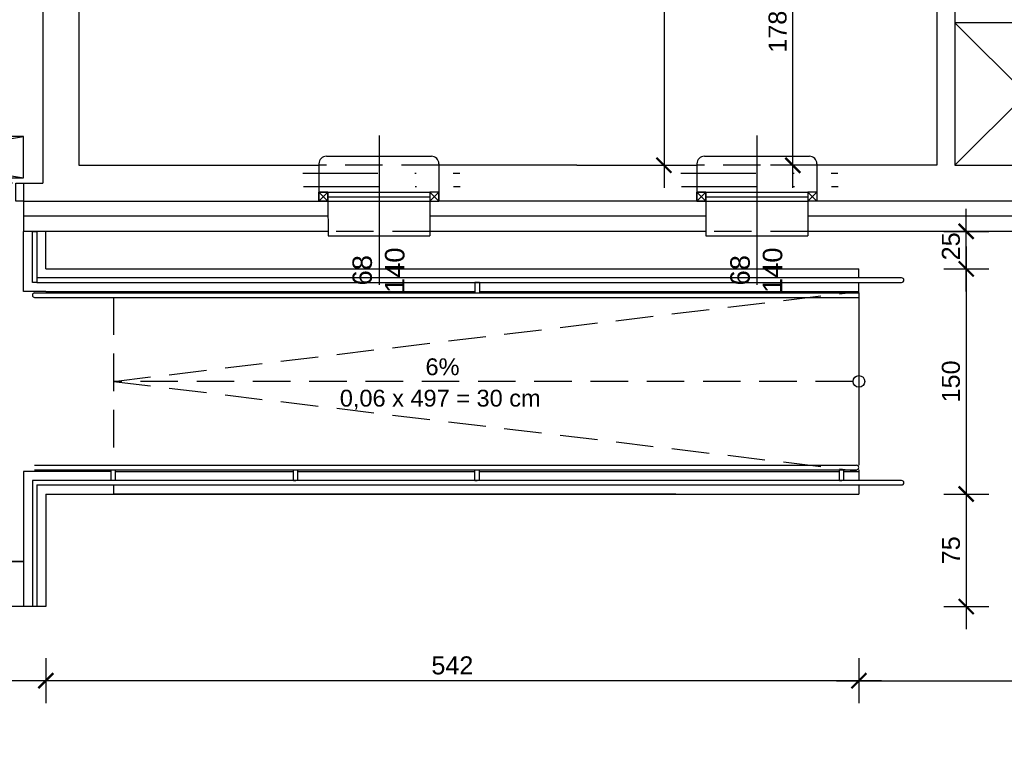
# Model space of a CAD drawing. Header units: millimetres. Extents: x 81517 to 87101, y -14750 to -11780.
# Tile 11 of 20: x 83295 to 83952, y -13735 to -13255. Entities that reach past the tile are written whole.
import ezdxf

# ---------------------------------------------------------------- set-up
doc = ezdxf.new("R2010")
doc.units = ezdxf.units.MM
doc.header["$LTSCALE"] = 100
doc.header["$MEASUREMENT"] = 0
for name, pattern in [('DASHDOT', [1, 0.5, -0.25, 0, -0.25]), ('DASHED', [0.75, 0.5, -0.25]), ('DASHED2', [0.375, 0.25, -0.125])]:
    doc.linetypes.add(name, pattern=pattern)
for name, color, linetype in [('OKNA', 7, 'Continuous'), ('Warstwa1', 1, 'Continuous'), ('Warstwa2', 2, 'Continuous'), ('Warstwa4', 4, 'Continuous'), ('WENTYLACJAPRZER', 1, 'DASHED'), ('WYMIARY', 1, 'Continuous'), ('wyposażenie', 4, 'Continuous')]:
    doc.layers.add(name, color=color, linetype=linetype)
doc.styles.add('styl1', font='ARIAL.TTF', dxfattribs={"height": 12})
doc.linetypes.add('BATTING', pattern='A,0.0001,-0.1,[134,ltypeshp.shx,S=0.1,R=0,X=-0.1,Y=0],-0.2,[134,ltypeshp.shx,S=0.1,R=180,X=0.1,Y=0],-0.1', length=0.4001)
doc.dimstyles.new('2222', dxfattribs={"dimtxt": 12, "dimasz": 10, "dimexe": 15, "dimexo": 15, "dimgap": 4, "dimtad": 1, "dimtxsty": 'styl1', "dimblk": 'ARCHTICK', "dimcen": 2.5, "dimdle": 15, "dimclrd": 1, "dimclre": 1, "dimclrt": 4, "dimadec": 0, "dimazin": 0, "dimtfac": 1, "dimtmove": 0, "dimatfit": 3, "dimldrblk": 'ARCHTICK', "dimfxl": 15, "dimfxlon": 1, "dimlwd": 25, "dimlwe": 25, "dimarcsym": 0})

# ---------------------------------------------------------------- blocks, each defined once
blk = doc.blocks.new('_ArchTick')
at = {"layer": 'Warstwa1', "color": 0, "const_width": 0.15}
blk.add_lwpolyline([(-0.5, -0.5), (0.5, 0.5)], dxfattribs=at)
blk = doc.blocks.new('*D362')
at = {"layer": 'Defpoints', "color": 0, "linetype": 'ByBlock'}
for p in [(83112.57, -13615.75), (83312.57, -13645.75), (83112.57, -13695.15)]:
    blk.add_point(p, dxfattribs=at)
at = {"layer": 'WYMIARY', "color": 1, "linetype": 'ByBlock', "lineweight": 25}
for p, q in [((83112.57, -13680.15), (83112.57, -13710.15)), ((83312.57, -13680.15), (83312.57, -13710.15)), ((83327.57, -13695.15), (83097.57, -13695.15))]:
    blk.add_line(p, q, dxfattribs=at)
at = {"layer": 'WYMIARY', "color": 1, "linetype": 'ByBlock', "lineweight": 25, "xscale": 10, "yscale": 10, "zscale": 10, "rotation": 180}
blk.add_blockref('_ArchTick', (83112.57, -13695.15), dxfattribs=at)
at = {"layer": 'WYMIARY', "color": 1, "linetype": 'ByBlock', "lineweight": 25, "xscale": 10, "yscale": 10, "zscale": 10}
blk.add_blockref('_ArchTick', (83312.57, -13695.15), dxfattribs=at)
at = {"layer": 'WYMIARY', "color": 4, "linetype": 'ByBlock', "insert": (83212.57, -13685.02), "char_height": 12, "attachment_point": 5, "style": 'styl1'}
blk.add_mtext('200', dxfattribs=at)
blk = doc.blocks.new('*D363')
at = {"layer": 'Defpoints', "color": 0, "linetype": 'ByBlock'}
for p in [(83854.57, -13590.75), (83312.57, -13657.32), (83312.57, -13695.15)]:
    blk.add_point(p, dxfattribs=at)
at = {"layer": 'WYMIARY', "color": 1, "linetype": 'ByBlock', "lineweight": 25}
for p, q in [((83312.57, -13680.15), (83312.57, -13710.15)), ((83854.57, -13680.15), (83854.57, -13710.15)), ((83869.57, -13695.15), (83297.57, -13695.15))]:
    blk.add_line(p, q, dxfattribs=at)
at = {"layer": 'WYMIARY', "color": 1, "linetype": 'ByBlock', "lineweight": 25, "xscale": 10, "yscale": 10, "zscale": 10, "rotation": 180}
blk.add_blockref('_ArchTick', (83312.57, -13695.15), dxfattribs=at)
at = {"layer": 'WYMIARY', "color": 1, "linetype": 'ByBlock', "lineweight": 25, "xscale": 10, "yscale": 10, "zscale": 10}
blk.add_blockref('_ArchTick', (83854.57, -13695.15), dxfattribs=at)
at = {"layer": 'WYMIARY', "color": 4, "linetype": 'ByBlock', "insert": (83583.57, -13685.02), "char_height": 12, "attachment_point": 5, "style": 'styl1'}
blk.add_mtext('542', dxfattribs=at)
blk = doc.blocks.new('*D404')
at = {"layer": 'Defpoints', "color": 0, "linetype": 'ByBlock'}
for p in [(83124.57, -13428.22), (83310.57, -13428.22), (83310.57, -13785.94)]:
    blk.add_point(p, dxfattribs=at)
at = {"layer": 'WYMIARY', "color": 1, "linetype": 'ByBlock', "lineweight": 25}
for p, q in [((83124.57, -13770.94), (83124.57, -13800.94)), ((83310.57, -13770.94), (83310.57, -13800.94)), ((83109.57, -13785.94), (83325.57, -13785.94))]:
    blk.add_line(p, q, dxfattribs=at)
at = {"layer": 'WYMIARY', "color": 1, "linetype": 'ByBlock', "lineweight": 25, "xscale": 10, "yscale": 10, "zscale": 10, "rotation": 180}
blk.add_blockref('_ArchTick', (83124.57, -13785.94), dxfattribs=at)
at = {"layer": 'WYMIARY', "color": 1, "linetype": 'ByBlock', "lineweight": 25, "xscale": 10, "yscale": 10, "zscale": 10}
blk.add_blockref('_ArchTick', (83310.57, -13785.94), dxfattribs=at)
at = {"layer": 'WYMIARY', "color": 4, "linetype": 'ByBlock', "insert": (83217.57, -13775.81), "char_height": 12, "attachment_point": 5, "style": 'styl1'}
blk.add_mtext('186', dxfattribs=at)
blk = doc.blocks.new('*D405')
at = {"layer": 'Defpoints', "color": 0, "linetype": 'ByBlock'}
for p in [(83310.57, -13402.21), (83334.57, -13402.21), (83334.57, -13785.94)]:
    blk.add_point(p, dxfattribs=at)
at = {"layer": 'WYMIARY', "color": 1, "linetype": 'ByBlock', "lineweight": 25}
for p, q in [((83310.57, -13770.94), (83310.57, -13800.94)), ((83334.57, -13770.94), (83334.57, -13800.94)), ((83295.57, -13785.94), (83334.57, -13785.94)), ((83334.57, -13785.94), (83369.92, -13785.94))]:
    blk.add_line(p, q, dxfattribs=at)
at = {"layer": 'WYMIARY', "color": 1, "linetype": 'ByBlock', "lineweight": 25, "xscale": 10, "yscale": 10, "zscale": 10, "rotation": 180}
blk.add_blockref('_ArchTick', (83310.57, -13785.94), dxfattribs=at)
at = {"layer": 'WYMIARY', "color": 1, "linetype": 'ByBlock', "lineweight": 25, "xscale": 10, "yscale": 10, "zscale": 10}
blk.add_blockref('_ArchTick', (83334.57, -13785.94), dxfattribs=at)
at = {"layer": 'WYMIARY', "color": 4, "linetype": 'ByBlock', "insert": (83357.25, -13775.91), "char_height": 12, "attachment_point": 5, "style": 'styl1'}
blk.add_mtext('24', dxfattribs=at)
blk = doc.blocks.new('*D406')
at = {"layer": 'Defpoints', "color": 0, "linetype": 'ByBlock'}
for p in [(83334.57, -13416.22), (83906.57, -13416.22), (83906.57, -13785.94)]:
    blk.add_point(p, dxfattribs=at)
at = {"layer": 'WYMIARY', "color": 1, "linetype": 'ByBlock', "lineweight": 25}
for p, q in [((83334.57, -13770.94), (83334.57, -13800.94)), ((83906.57, -13770.94), (83906.57, -13800.94)), ((83319.57, -13785.94), (83921.57, -13785.94))]:
    blk.add_line(p, q, dxfattribs=at)
at = {"layer": 'WYMIARY', "color": 1, "linetype": 'ByBlock', "lineweight": 25, "xscale": 10, "yscale": 10, "zscale": 10, "rotation": 180}
blk.add_blockref('_ArchTick', (83334.57, -13785.94), dxfattribs=at)
at = {"layer": 'WYMIARY', "color": 1, "linetype": 'ByBlock', "lineweight": 25, "xscale": 10, "yscale": 10, "zscale": 10}
blk.add_blockref('_ArchTick', (83906.57, -13785.94), dxfattribs=at)
at = {"layer": 'WYMIARY', "color": 4, "linetype": 'ByBlock', "insert": (83620.57, -13775.81), "char_height": 12, "attachment_point": 5, "style": 'styl1'}
blk.add_mtext('572', dxfattribs=at)
blk = doc.blocks.new('*D407')
at = {"layer": 'Defpoints', "color": 0, "linetype": 'ByBlock'}
for p in [(83906.57, -13416.22), (83918.57, -13416.22), (83906.57, -13785.94)]:
    blk.add_point(p, dxfattribs=at)
at = {"layer": 'WYMIARY', "color": 1, "linetype": 'ByBlock', "lineweight": 25}
for p, q in [((83906.57, -13770.94), (83906.57, -13800.94)), ((83918.57, -13770.94), (83918.57, -13800.94)), ((83906.57, -13785.94), (83872.64, -13785.94)), ((83933.57, -13785.94), (83906.57, -13785.94))]:
    blk.add_line(p, q, dxfattribs=at)
at = {"layer": 'WYMIARY', "color": 1, "linetype": 'ByBlock', "lineweight": 25, "xscale": 10, "yscale": 10, "zscale": 10, "rotation": 180}
blk.add_blockref('_ArchTick', (83906.57, -13785.94), dxfattribs=at)
at = {"layer": 'WYMIARY', "color": 1, "linetype": 'ByBlock', "lineweight": 25, "xscale": 10, "yscale": 10, "zscale": 10}
blk.add_blockref('_ArchTick', (83918.57, -13785.94), dxfattribs=at)
at = {"layer": 'WYMIARY', "color": 4, "linetype": 'ByBlock', "insert": (83884.6, -13775.91), "char_height": 12, "attachment_point": 5, "style": 'styl1'}
blk.add_mtext('12', dxfattribs=at)
blk = doc.blocks.new('*D408')
at = {"layer": 'Defpoints', "color": 0, "linetype": 'ByBlock'}
for p in [(83918.57, -13416.22), (84013.57, -13416.22), (84013.57, -13785.94)]:
    blk.add_point(p, dxfattribs=at)
at = {"layer": 'WYMIARY', "color": 1, "linetype": 'ByBlock', "lineweight": 25}
for p, q in [((83918.57, -13770.94), (83918.57, -13800.94)), ((84013.57, -13770.94), (84013.57, -13800.94)), ((83903.57, -13785.94), (84028.57, -13785.94))]:
    blk.add_line(p, q, dxfattribs=at)
at = {"layer": 'WYMIARY', "color": 1, "linetype": 'ByBlock', "lineweight": 25, "xscale": 10, "yscale": 10, "zscale": 10, "rotation": 180}
blk.add_blockref('_ArchTick', (83918.57, -13785.94), dxfattribs=at)
at = {"layer": 'WYMIARY', "color": 1, "linetype": 'ByBlock', "lineweight": 25, "xscale": 10, "yscale": 10, "zscale": 10}
blk.add_blockref('_ArchTick', (84013.57, -13785.94), dxfattribs=at)
at = {"layer": 'WYMIARY', "color": 4, "linetype": 'ByBlock', "insert": (83966.07, -13775.81), "char_height": 12, "attachment_point": 5, "style": 'styl1'}
blk.add_mtext('95', dxfattribs=at)
blk = doc.blocks.new('*D420')
at = {"layer": 'Defpoints', "color": 0, "linetype": 'ByBlock'}
for p in [(83137.57, -13428.22), (83297.57, -13428.22), (83297.57, -13829.18)]:
    blk.add_point(p, dxfattribs=at)
at = {"layer": 'WYMIARY', "color": 1, "linetype": 'ByBlock', "lineweight": 25}
for p, q in [((83137.57, -13814.18), (83137.57, -13844.18)), ((83297.57, -13814.18), (83297.57, -13844.18)), ((83122.57, -13829.18), (83312.57, -13829.18))]:
    blk.add_line(p, q, dxfattribs=at)
at = {"layer": 'WYMIARY', "color": 1, "linetype": 'ByBlock', "lineweight": 25, "xscale": 10, "yscale": 10, "zscale": 10, "rotation": 180}
blk.add_blockref('_ArchTick', (83137.57, -13829.18), dxfattribs=at)
at = {"layer": 'WYMIARY', "color": 1, "linetype": 'ByBlock', "lineweight": 25, "xscale": 10, "yscale": 10, "zscale": 10}
blk.add_blockref('_ArchTick', (83297.57, -13829.18), dxfattribs=at)
at = {"layer": 'WYMIARY', "color": 4, "linetype": 'ByBlock', "insert": (83217.57, -13819.05), "char_height": 12, "attachment_point": 5, "style": 'styl1'}
blk.add_mtext('160', dxfattribs=at)
blk = doc.blocks.new('*D421')
at = {"layer": 'Defpoints', "color": 0, "linetype": 'ByBlock'}
for p in [(83297.57, -13428.22), (83494.57, -13440.22), (83494.57, -13829.18)]:
    blk.add_point(p, dxfattribs=at)
at = {"layer": 'WYMIARY', "color": 1, "linetype": 'ByBlock', "lineweight": 25}
for p, q in [((83297.57, -13814.18), (83297.57, -13844.18)), ((83494.57, -13814.18), (83494.57, -13844.18)), ((83282.57, -13829.18), (83509.57, -13829.18))]:
    blk.add_line(p, q, dxfattribs=at)
at = {"layer": 'WYMIARY', "color": 1, "linetype": 'ByBlock', "lineweight": 25, "xscale": 10, "yscale": 10, "zscale": 10, "rotation": 180}
blk.add_blockref('_ArchTick', (83297.57, -13829.18), dxfattribs=at)
at = {"layer": 'WYMIARY', "color": 1, "linetype": 'ByBlock', "lineweight": 25, "xscale": 10, "yscale": 10, "zscale": 10}
blk.add_blockref('_ArchTick', (83494.57, -13829.18), dxfattribs=at)
at = {"layer": 'WYMIARY', "color": 4, "linetype": 'ByBlock', "insert": (83396.07, -13819.05), "char_height": 12, "attachment_point": 5, "style": 'styl1'}
blk.add_mtext('197', dxfattribs=at)
blk = doc.blocks.new('*D422')
at = {"layer": 'Defpoints', "color": 0, "linetype": 'ByBlock'}
for p in [(83494.57, -13440.22), (83574.57, -13440.22), (83574.57, -13829.18)]:
    blk.add_point(p, dxfattribs=at)
at = {"layer": 'WYMIARY', "color": 1, "linetype": 'ByBlock', "lineweight": 25}
for p, q in [((83494.57, -13814.18), (83494.57, -13844.18)), ((83574.57, -13814.18), (83574.57, -13844.18)), ((83479.57, -13829.18), (83589.57, -13829.18))]:
    blk.add_line(p, q, dxfattribs=at)
at = {"layer": 'WYMIARY', "color": 1, "linetype": 'ByBlock', "lineweight": 25, "xscale": 10, "yscale": 10, "zscale": 10, "rotation": 180}
blk.add_blockref('_ArchTick', (83494.57, -13829.18), dxfattribs=at)
at = {"layer": 'WYMIARY', "color": 1, "linetype": 'ByBlock', "lineweight": 25, "xscale": 10, "yscale": 10, "zscale": 10}
blk.add_blockref('_ArchTick', (83574.57, -13829.18), dxfattribs=at)
at = {"layer": 'WYMIARY', "color": 4, "linetype": 'ByBlock', "insert": (83534.57, -13819.05), "char_height": 12, "attachment_point": 5, "style": 'styl1'}
blk.add_mtext('80', dxfattribs=at)
blk = doc.blocks.new('*D423')
at = {"layer": 'Defpoints', "color": 0, "linetype": 'ByBlock'}
for p in [(83574.57, -13440.22), (83746.57, -13440.22), (83746.57, -13829.18)]:
    blk.add_point(p, dxfattribs=at)
at = {"layer": 'WYMIARY', "color": 1, "linetype": 'ByBlock', "lineweight": 25}
for p, q in [((83574.57, -13814.18), (83574.57, -13844.18)), ((83746.57, -13814.18), (83746.57, -13844.18)), ((83559.57, -13829.18), (83761.57, -13829.18))]:
    blk.add_line(p, q, dxfattribs=at)
at = {"layer": 'WYMIARY', "color": 1, "linetype": 'ByBlock', "lineweight": 25, "xscale": 10, "yscale": 10, "zscale": 10, "rotation": 180}
blk.add_blockref('_ArchTick', (83574.57, -13829.18), dxfattribs=at)
at = {"layer": 'WYMIARY', "color": 1, "linetype": 'ByBlock', "lineweight": 25, "xscale": 10, "yscale": 10, "zscale": 10}
blk.add_blockref('_ArchTick', (83746.57, -13829.18), dxfattribs=at)
at = {"layer": 'WYMIARY', "color": 4, "linetype": 'ByBlock', "insert": (83660.57, -13819.16), "char_height": 12, "attachment_point": 5, "style": 'styl1'}
blk.add_mtext('172', dxfattribs=at)
blk = doc.blocks.new('*D424')
at = {"layer": 'Defpoints', "color": 0, "linetype": 'ByBlock'}
for p in [(83746.57, -13440.22), (83826.57, -13440.22), (83826.57, -13829.18)]:
    blk.add_point(p, dxfattribs=at)
at = {"layer": 'WYMIARY', "color": 1, "linetype": 'ByBlock', "lineweight": 25}
for p, q in [((83746.57, -13814.18), (83746.57, -13844.18)), ((83826.57, -13814.18), (83826.57, -13844.18)), ((83731.57, -13829.18), (83841.57, -13829.18))]:
    blk.add_line(p, q, dxfattribs=at)
at = {"layer": 'WYMIARY', "color": 1, "linetype": 'ByBlock', "lineweight": 25, "xscale": 10, "yscale": 10, "zscale": 10, "rotation": 180}
blk.add_blockref('_ArchTick', (83746.57, -13829.18), dxfattribs=at)
at = {"layer": 'WYMIARY', "color": 1, "linetype": 'ByBlock', "lineweight": 25, "xscale": 10, "yscale": 10, "zscale": 10}
blk.add_blockref('_ArchTick', (83826.57, -13829.18), dxfattribs=at)
at = {"layer": 'WYMIARY', "color": 4, "linetype": 'ByBlock', "insert": (83786.57, -13819.05), "char_height": 12, "attachment_point": 5, "style": 'styl1'}
blk.add_mtext('80', dxfattribs=at)
blk = doc.blocks.new('*D425')
at = {"layer": 'Defpoints', "color": 0, "linetype": 'ByBlock'}
for p in [(83826.57, -13440.22), (84182.57, -13440.22), (84182.57, -13829.18)]:
    blk.add_point(p, dxfattribs=at)
at = {"layer": 'WYMIARY', "color": 1, "linetype": 'ByBlock', "lineweight": 25}
for p, q in [((83826.57, -13814.18), (83826.57, -13844.18)), ((84182.57, -13814.18), (84182.57, -13844.18)), ((83811.57, -13829.18), (84197.57, -13829.18))]:
    blk.add_line(p, q, dxfattribs=at)
at = {"layer": 'WYMIARY', "color": 1, "linetype": 'ByBlock', "lineweight": 25, "xscale": 10, "yscale": 10, "zscale": 10, "rotation": 180}
blk.add_blockref('_ArchTick', (83826.57, -13829.18), dxfattribs=at)
at = {"layer": 'WYMIARY', "color": 1, "linetype": 'ByBlock', "lineweight": 25, "xscale": 10, "yscale": 10, "zscale": 10}
blk.add_blockref('_ArchTick', (84182.57, -13829.18), dxfattribs=at)
at = {"layer": 'WYMIARY', "color": 4, "linetype": 'ByBlock', "insert": (84004.57, -13819.05), "char_height": 12, "attachment_point": 5, "style": 'styl1'}
blk.add_mtext('356', dxfattribs=at)
blk = doc.blocks.new('*D434')
at = {"layer": 'Defpoints', "color": 0, "linetype": 'ByBlock'}
for p in [(83732.57, -13420.75), (83854.57, -13570.75), (83926.1, -13570.75)]:
    blk.add_point(p, dxfattribs=at)
at = {"layer": 'WYMIARY', "color": 1, "linetype": 'ByBlock', "lineweight": 25}
for p, q in [((83926.1, -13405.75), (83926.1, -13585.75)), ((83911.1, -13420.75), (83941.1, -13420.75)), ((83911.1, -13570.75), (83941.1, -13570.75))]:
    blk.add_line(p, q, dxfattribs=at)
at = {"layer": 'WYMIARY', "color": 1, "linetype": 'ByBlock', "lineweight": 25, "xscale": 10, "yscale": 10, "zscale": 10}
for p, rotation in [((83926.1, -13420.75), 90), ((83926.1, -13570.75), 270)]:
    blk.add_blockref('_ArchTick', p, dxfattribs=dict(at, rotation=rotation))
at = {"layer": 'WYMIARY', "color": 4, "linetype": 'ByBlock', "insert": (83915.97, -13495.75), "char_height": 12, "attachment_point": 5, "rotation": 90, "style": 'styl1'}
blk.add_mtext('150', dxfattribs=at)
blk = doc.blocks.new('*D452')
at = {"layer": 'Defpoints', "color": 0, "linetype": 'ByBlock'}
for p in [(83810.56, -13173.75), (83906.57, -13173.75), (83906.57, -13351.75)]:
    blk.add_point(p, dxfattribs=at)
at = {"layer": 'WYMIARY', "color": 1, "linetype": 'ByBlock', "lineweight": 25}
for p, q in [((83810.56, -13366.75), (83810.56, -13158.75)), ((83825.56, -13173.75), (83795.56, -13173.75)), ((83825.56, -13351.75), (83795.56, -13351.75))]:
    blk.add_line(p, q, dxfattribs=at)
at = {"layer": 'WYMIARY', "color": 1, "linetype": 'ByBlock', "lineweight": 25, "xscale": 10, "yscale": 10, "zscale": 10}
for p, rotation in [((83810.56, -13173.75), 90), ((83810.56, -13351.75), 270)]:
    blk.add_blockref('_ArchTick', p, dxfattribs=dict(at, rotation=rotation))
at = {"layer": 'WYMIARY', "color": 4, "linetype": 'ByBlock', "insert": (83800.43, -13262.75), "char_height": 12, "attachment_point": 5, "rotation": 90, "style": 'styl1'}
blk.add_mtext('178', dxfattribs=at)
blk = doc.blocks.new('*D455')
at = {"layer": 'Defpoints', "color": 0, "linetype": 'ByBlock'}
for p in [(83666.57, -13064.25), (83666.57, -13351.75), (83724.66, -13351.75)]:
    blk.add_point(p, dxfattribs=at)
at = {"layer": 'WYMIARY', "color": 1, "linetype": 'ByBlock', "lineweight": 25}
for p, q in [((83724.66, -13049.25), (83724.66, -13366.75)), ((83709.66, -13064.25), (83739.66, -13064.25)), ((83709.66, -13351.75), (83739.66, -13351.75))]:
    blk.add_line(p, q, dxfattribs=at)
at = {"layer": 'WYMIARY', "color": 1, "linetype": 'ByBlock', "lineweight": 25, "xscale": 10, "yscale": 10, "zscale": 10}
for p, rotation in [((83724.66, -13064.25), 90), ((83724.66, -13351.75), 270)]:
    blk.add_blockref('_ArchTick', p, dxfattribs=dict(at, rotation=rotation))
at = {"layer": 'WYMIARY', "color": 4, "linetype": 'ByBlock', "insert": (83713.44, -13208), "char_height": 12, "attachment_point": 5, "rotation": 90, "style": 'styl1'}
blk.add_mtext('287,5', dxfattribs=at)
blk = doc.blocks.new('*D470')
at = {"layer": 'Defpoints', "color": 0, "linetype": 'ByBlock'}
for p in [(83275.34, -13052.25), (83310.57, -13052.25), (83310.57, -13363.75)]:
    blk.add_point(p, dxfattribs=at)
at = {"layer": 'WYMIARY', "color": 1, "linetype": 'ByBlock', "lineweight": 25}
for p, q in [((83275.34, -13378.75), (83275.34, -13037.25)), ((83290.34, -13052.25), (83260.34, -13052.25)), ((83290.34, -13363.75), (83260.34, -13363.75))]:
    blk.add_line(p, q, dxfattribs=at)
at = {"layer": 'WYMIARY', "color": 1, "linetype": 'ByBlock', "lineweight": 25, "xscale": 10, "yscale": 10, "zscale": 10}
for p, rotation in [((83275.34, -13052.25), 90), ((83275.34, -13363.75), 270)]:
    blk.add_blockref('_ArchTick', p, dxfattribs=dict(at, rotation=rotation))
at = {"layer": 'WYMIARY', "color": 4, "linetype": 'ByBlock', "insert": (83264.13, -13208), "char_height": 12, "attachment_point": 5, "rotation": 90, "style": 'styl1'}
blk.add_mtext('311,5', dxfattribs=at)
blk = doc.blocks.new('*D471')
at = {"layer": 'Defpoints', "color": 0, "linetype": 'ByBlock'}
for p in [(83297.57, -13363.75), (83275.34, -13375.75), (83297.57, -13375.75)]:
    blk.add_point(p, dxfattribs=at)
at = {"layer": 'WYMIARY', "color": 1, "linetype": 'ByBlock', "lineweight": 25}
for p, q in [((83275.34, -13348.75), (83275.34, -13375.75)), ((83282.57, -13363.75), (83260.34, -13363.75)), ((83282.57, -13375.75), (83260.34, -13375.75)), ((83275.34, -13375.75), (83275.34, -13409.69))]:
    blk.add_line(p, q, dxfattribs=at)
at = {"layer": 'WYMIARY', "color": 1, "linetype": 'ByBlock', "lineweight": 25, "xscale": 10, "yscale": 10, "zscale": 10}
for p, rotation in [((83275.34, -13363.75), 90), ((83275.34, -13375.75), 270)]:
    blk.add_blockref('_ArchTick', p, dxfattribs=dict(at, rotation=rotation))
at = {"layer": 'WYMIARY', "color": 4, "linetype": 'ByBlock', "insert": (83265.31, -13397.72), "char_height": 12, "attachment_point": 5, "rotation": 90, "style": 'styl1'}
blk.add_mtext('12', dxfattribs=at)
blk = doc.blocks.new('*D512')
at = {"layer": 'Defpoints', "color": 0, "linetype": 'ByBlock'}
for p in [(83854.57, -13395.75), (83926.1, -13395.75), (83854.57, -13420.75)]:
    blk.add_point(p, dxfattribs=at)
at = {"layer": 'WYMIARY', "color": 1, "linetype": 'ByBlock', "lineweight": 25}
for p, q in [((83926.1, -13435.75), (83926.1, -13380.75)), ((83911.1, -13395.75), (83941.1, -13395.75)), ((83911.1, -13420.75), (83941.1, -13420.75))]:
    blk.add_line(p, q, dxfattribs=at)
at = {"layer": 'WYMIARY', "color": 1, "linetype": 'ByBlock', "lineweight": 25, "xscale": 10, "yscale": 10, "zscale": 10}
for p, rotation in [((83926.1, -13395.75), 90), ((83926.1, -13420.75), 270)]:
    blk.add_blockref('_ArchTick', p, dxfattribs=dict(at, rotation=rotation))
at = {"layer": 'WYMIARY', "color": 4, "linetype": 'ByBlock', "insert": (83915.97, -13405.75), "char_height": 12, "attachment_point": 5, "rotation": 90, "style": 'styl1'}
blk.add_mtext('25', dxfattribs=at)
blk = doc.blocks.new('*D513')
at = {"layer": 'Defpoints', "color": 0, "linetype": 'ByBlock'}
for p in [(83312.57, -13570.75), (83312.57, -13645.75), (83926.1, -13645.75)]:
    blk.add_point(p, dxfattribs=at)
at = {"layer": 'WYMIARY', "color": 1, "linetype": 'ByBlock', "lineweight": 25}
for p, q in [((83926.1, -13555.75), (83926.1, -13660.75)), ((83911.1, -13570.75), (83941.1, -13570.75)), ((83911.1, -13645.75), (83941.1, -13645.75))]:
    blk.add_line(p, q, dxfattribs=at)
at = {"layer": 'WYMIARY', "color": 1, "linetype": 'ByBlock', "lineweight": 25, "xscale": 10, "yscale": 10, "zscale": 10}
for p, rotation in [((83926.1, -13570.75), 90), ((83926.1, -13645.75), 270)]:
    blk.add_blockref('_ArchTick', p, dxfattribs=dict(at, rotation=rotation))
at = {"layer": 'WYMIARY', "color": 4, "linetype": 'ByBlock', "insert": (83916, -13608.25), "char_height": 12, "attachment_point": 5, "rotation": 90, "style": 'styl1'}
blk.add_mtext('75', dxfattribs=at)
blk = doc.blocks.new('*D514')
at = {"layer": 'Defpoints', "color": 0, "linetype": 'ByBlock'}
for p in [(84182.57, -13395.75), (83854.57, -13570.75), (84182.57, -13695.15)]:
    blk.add_point(p, dxfattribs=at)
at = {"layer": 'WYMIARY', "color": 1, "linetype": 'ByBlock', "lineweight": 25}
for p, q in [((83854.57, -13680.15), (83854.57, -13710.15)), ((84182.57, -13680.15), (84182.57, -13710.15)), ((83839.57, -13695.15), (84197.57, -13695.15))]:
    blk.add_line(p, q, dxfattribs=at)
at = {"layer": 'WYMIARY', "color": 1, "linetype": 'ByBlock', "lineweight": 25, "xscale": 10, "yscale": 10, "zscale": 10, "rotation": 180}
blk.add_blockref('_ArchTick', (83854.57, -13695.15), dxfattribs=at)
at = {"layer": 'WYMIARY', "color": 1, "linetype": 'ByBlock', "lineweight": 25, "xscale": 10, "yscale": 10, "zscale": 10}
blk.add_blockref('_ArchTick', (84182.57, -13695.15), dxfattribs=at)
at = {"layer": 'WYMIARY', "color": 4, "linetype": 'ByBlock', "insert": (84018.57, -13685.01), "char_height": 12, "attachment_point": 5, "style": 'styl1'}
blk.add_mtext('328', dxfattribs=at)
blk = doc.blocks.new('*D526')
at = {"layer": 'Defpoints', "color": 0, "linetype": 'ByBlock'}
for p in [(83310.57, -12875.9), (83247.77, -13363.75), (83310.57, -13363.75)]:
    blk.add_point(p, dxfattribs=at)
at = {"layer": 'WYMIARY', "color": 1, "linetype": 'ByBlock', "lineweight": 25}
for p, q in [((83247.77, -12860.9), (83247.77, -13378.75)), ((83262.77, -12875.9), (83232.77, -12875.9)), ((83262.77, -13363.75), (83232.77, -13363.75))]:
    blk.add_line(p, q, dxfattribs=at)
at = {"layer": 'WYMIARY', "color": 1, "linetype": 'ByBlock', "lineweight": 25, "xscale": 10, "yscale": 10, "zscale": 10}
for p, rotation in [((83247.77, -12875.9), 90), ((83247.77, -13363.75), 270)]:
    blk.add_blockref('_ArchTick', p, dxfattribs=dict(at, rotation=rotation))
at = {"layer": 'WYMIARY', "color": 4, "linetype": 'ByBlock', "insert": (83236.56, -13119.83), "char_height": 12, "attachment_point": 5, "rotation": 90, "style": 'styl1'}
blk.add_mtext('487,85', dxfattribs=at)

msp = doc.modelspace()

# ---------------------------------------------------------------- linework, layer by layer
at = {"layer": 'OKNA', "color": 4, "linetype": 'Continuous'}
for p, q in [((83500.573, -13369.75), (83494.573, -13375.75)), ((83500.573, -13375.75), (83494.573, -13369.75)), ((83500.573, -13375.75), (83494.573, -13369.75)), ((83500.573, -13369.75), (83494.573, -13375.75)), ((83574.573, -13375.75), (83568.573, -13369.75)), ((83574.573, -13369.75), (83568.573, -13375.75)), ((83752.573, -13369.75), (83746.573, -13375.75)), ((83752.573, -13375.75), (83746.573, -13369.75)), ((83752.573, -13375.75), (83746.573, -13369.75)), ((83752.573, -13369.75), (83746.573, -13375.75)), ((83826.573, -13369.75), (83820.573, -13375.75)), ((83826.573, -13375.75), (83820.573, -13369.75))]:
    msp.add_line(p, q, dxfattribs=at)
at = {"layer": 'OKNA', "color": 4, "linetype": 'DASHED'}
for points in [[(83500.573, -13369.75), (83494.573, -13369.75), (83494.573, -13375.75), (83500.573, -13375.75)], [(83500.573, -13375.75), (83494.573, -13375.75), (83494.573, -13369.75), (83500.573, -13369.75)], [(83574.573, -13369.75), (83568.573, -13369.75), (83568.573, -13375.75), (83574.573, -13375.75)], [(83752.573, -13375.75), (83746.573, -13375.75), (83746.573, -13369.75), (83752.573, -13369.75)], [(83752.573, -13369.75), (83746.573, -13369.75), (83746.573, -13375.75), (83752.573, -13375.75)]]:
    msp.add_lwpolyline(points, close=True, dxfattribs=at)
at = {"layer": 'Warstwa1', "color": 2}
for p, q in [((83906.573, -13173.75), (83906.573, -13351.75)), ((83918.573, -13173.75), (83918.573, -13351.75)), ((83310.573, -13231.75), (83310.573, -13363.75)), ((83334.573, -13231.75), (83334.573, -13351.75)), ((83494.573, -13350.75), (83494.573, -13375.75)), ((83574.573, -13350.75), (83574.573, -13375.75)), ((83746.573, -13350.75), (83746.573, -13375.75)), ((83826.573, -13350.75), (83826.573, -13375.75)), ((83334.573, -13351.75), (83494.573, -13351.75)), ((83666.573, -13351.75), (83574.573, -13351.75)), ((83666.573, -13351.75), (83746.573, -13351.75)), ((83906.573, -13351.75), (83826.573, -13351.75)), ((83918.573, -13351.75), (84013.573, -13351.75)), ((83297.573, -13363.75), (83310.573, -13363.75)), ((83297.573, -13375.75), (83494.573, -13375.75)), ((83746.573, -13375.75), (83574.573, -13375.75)), ((84162.573, -13375.75), (83826.573, -13375.75))]:
    msp.add_line(p, q, dxfattribs=at)
at = {"layer": 'Warstwa1', "linetype": 'DASHED2'}
for p, q in [((83574.573, -13351.75), (83494.573, -13351.75)), ((83826.573, -13351.75), (83746.573, -13351.75)), ((83568.573, -13395.75), (83500.573, -13395.75)), ((83820.573, -13395.75), (83752.573, -13395.75)), ((83357.573, -13495.75), (83854.573, -13435.75)), ((83357.573, -13439.75), (83357.573, -13551.591)), ((83854.573, -13439.75), (83854.573, -13551.591)), ((83850.659, -13495.75), (83357.573, -13495.75)), ((83357.573, -13495.75), (83847.329, -13554.591))]:
    msp.add_line(p, q, dxfattribs=at)
at = {"layer": 'Warstwa2'}
msp.add_line((83732.573, -13570.75), (83357.573, -13570.75), dxfattribs=at)
at = {"layer": 'Warstwa4'}
for p, q in [((83499.573, -13345.75), (83569.573, -13345.75)), ((83751.573, -13345.75), (83821.573, -13345.75)), ((83297.573, -13375.75), (83297.573, -13395.75)), ((83826.573, -13375.75), (83820.573, -13375.75)), ((83297.573, -13435.75), (83297.573, -13395.75)), ((83312.573, -13420.75), (83312.573, -13395.75)), ((83500.811, -13398.75), (83568.573, -13398.75)), ((83752.573, -13398.75), (83820.573, -13398.75)), ((83312.573, -13420.75), (83854.573, -13420.75)), ((83854.573, -13426.75), (83854.573, -13420.75)), ((83854.573, -13436.909), (83854.573, -13429.75)), ((83306.573, -13435.75), (83297.573, -13435.75)), ((83312.573, -13435.75), (83306.573, -13435.75)), ((83312.573, -13435.75), (83356.073, -13435.75)), ((83356.073, -13435.75), (83598.578, -13435.75)), ((83601.578, -13435.75), (83854.573, -13435.75)), ((83854.573, -13436.75), (83854.573, -13551.591)), ((83854.573, -13554.591), (83854.573, -13561.75)), ((83297.573, -13555.75), (83297.573, -13645.75)), ((83356.073, -13555.75), (83297.573, -13555.75)), ((83359.073, -13555.75), (83477.614, -13555.75)), ((83480.614, -13555.75), (83598.578, -13555.75)), ((83601.578, -13555.75), (83841.614, -13555.75)), ((83844.614, -13555.75), (83854.573, -13555.75)), ((83357.573, -13564.75), (83357.573, -13570.75)), ((83841.614, -13561.75), (83843.114, -13561.75)), ((83844.614, -13561.75), (83841.614, -13561.75)), ((83854.573, -13564.75), (83854.573, -13570.75)), ((83312.573, -13570.75), (83312.573, -13645.75)), ((83312.573, -13570.75), (83854.573, -13570.75)), ((83297.573, -13615.75), (83114.694, -13615.75)), ((83137.573, -13615.75), (83297.573, -13615.75)), ((83312.573, -13645.75), (83084.694, -13645.75))]:
    msp.add_line(p, q, dxfattribs=at)
at = {"layer": 'Warstwa4', "linetype": 'DASHDOT'}
for p, q in [((83483.981, -13357.006), (83588.489, -13357.006)), ((83735.981, -13357.006), (83840.489, -13357.006)), ((83484.32, -13365.929), (83588.658, -13365.929)), ((83736.32, -13365.929), (83840.658, -13365.929))]:
    msp.add_line(p, q, dxfattribs=at)
at = {"layer": 'Warstwa4', "linetype": 'ByBlock'}
for p, q in [((83500.573, -13375.75), (83500.811, -13398.75)), ((83568.573, -13375.75), (83568.573, -13398.75)), ((83752.573, -13375.75), (83752.573, -13398.75)), ((83820.573, -13375.75), (83820.573, -13398.75)), ((83477.614, -13561.75), (83479.114, -13561.75)), ((83480.614, -13561.75), (83477.614, -13561.75)), ((83598.578, -13561.75), (83600.078, -13561.75)), ((83601.578, -13561.75), (83598.578, -13561.75))]:
    msp.add_line(p, q, dxfattribs=at)
at = {"layer": 'Warstwa4'}
msp.add_lwpolyline([(83826.573, -13369.75), (83820.573, -13369.75), (83820.573, -13375.75)], dxfattribs=at)
msp.add_circle((83854.573, -13495.75), 3.914, dxfattribs=at)
for centre, start, end in [((83499.573, -13350.75), 90, 180), ((83569.573, -13350.75), 0, 90), ((83751.573, -13350.75), 90, 180), ((83821.573, -13350.75), 0, 90)]:
    msp.add_arc(centre, 5, start, end, dxfattribs=at)
at = {"layer": 'WENTYLACJAPRZER', "linetype": 'ByBlock'}
for p, q in [((83918.573, -13256.75), (84013.573, -13351.75)), ((84013.573, -13256.75), (83918.573, -13351.75)), ((83137.573, -13332.494), (83297.573, -13360.207)), ((83137.573, -13360.207), (83297.573, -13332.494)), ((83534.692, -13331.859), (83534.692, -13431.472)), ((83786.573, -13331.859), (83786.573, -13431.472)), ((83500.573, -13369.75), (83568.573, -13369.75)), ((83752.573, -13369.75), (83820.573, -13369.75)), ((83500.573, -13372.75), (83568.573, -13372.75)), ((83500.573, -13375.75), (83568.573, -13375.75)), ((83752.573, -13372.75), (83820.573, -13372.75)), ((83752.573, -13375.75), (83820.573, -13375.75)), ((83598.578, -13429.75), (83598.578, -13436.75)), ((83601.578, -13429.75), (83598.578, -13429.75)), ((83598.578, -13429.75), (83600.078, -13429.75)), ((83601.578, -13429.75), (83601.578, -13436.75)), ((83305.073, -13551.591), (83853.021, -13551.591)), ((83305.073, -13554.591), (83853.021, -13554.591)), ((83356.073, -13561.75), (83356.073, -13554.591)), ((83359.073, -13561.75), (83359.073, -13554.591)), ((83477.614, -13561.75), (83477.614, -13554.591)), ((83480.614, -13561.75), (83480.614, -13554.591)), ((83598.578, -13561.75), (83598.578, -13554.591)), ((83601.578, -13561.75), (83601.578, -13554.591)), ((83841.614, -13561.75), (83841.614, -13554.591)), ((83844.614, -13561.75), (83844.614, -13554.591)), ((83847.329, -13554.591), (83854.573, -13555.75)), ((83303.573, -13561.75), (83303.573, -13645.75)), ((83303.573, -13561.75), (83303.573, -13645.75)), ((83306.573, -13564.75), (83306.573, -13645.75)), ((83306.573, -13564.75), (83306.573, -13645.75))]:
    msp.add_line(p, q, dxfattribs=at)
for points in [[(84013.573, -13256.75), (83918.573, -13256.75)], [(83883.073, -13426.75), (83306.573, -13426.75)], [(83306.573, -13429.75), (83883.073, -13429.75)], [(83305.073, -13436.75), (83854.573, -13436.75)], [(83305.073, -13439.75), (83854.573, -13439.75)], [(83883.073, -13561.75), (83303.573, -13561.75)], [(83306.573, -13564.75), (83883.073, -13564.75)]]:
    msp.add_lwpolyline(points, dxfattribs=at)
for points in [[(83137.573, -13360.207), (83297.573, -13360.207), (83297.573, -13332.494), (83137.573, -13332.494)], [(83297.573, -13375.75), (83292.573, -13375.75), (83292.573, -13363.75), (83297.573, -13363.75)], [(83306.573, -13429.75), (83303.573, -13429.75), (83303.573, -13395.75), (83306.573, -13395.75)]]:
    msp.add_lwpolyline(points, close=True, dxfattribs=at)
for centre, start, end in [((83883.073, -13428.25), 270, 90), ((83305.073, -13438.25), 90, 270), ((83853.021, -13553.091), 270, 90), ((83883.073, -13563.25), 270, 90)]:
    msp.add_arc(centre, 1.5, start, end, dxfattribs=at)
at = {"layer": 'wyposażenie'}
for points in [[(83820.573, -12583.75), (84182.573, -12583.75), (84182.573, -13395.75), (83820.573, -13395.75)], [(83500.78, -13395.75), (83297.573, -13395.75)], [(83752.573, -13395.75), (83568.573, -13395.75)]]:
    msp.add_lwpolyline(points, dxfattribs=at)
at = {"layer": 'wyposażenie', "linetype": 'BATTING', "ltscale": 0.2}
for points in [[(83820.573, -12593.75), (84172.573, -12593.75), (84172.573, -13385.75), (83820.573, -13385.75)], [(83500.676, -13385.75), (83297.573, -13385.75)], [(83752.573, -13385.75), (83568.573, -13385.75)]]:
    msp.add_lwpolyline(points, dxfattribs=at)

# ---------------------------------------------------------------- texts
at = {"layer": 'Warstwa4', "char_height": 13, "attachment_point": 5, "rotation": 90, "style": 'styl1'}
for insert in [(83534.381, -13421.682), (83786.262, -13421.682)]:
    msp.add_mtext('{\\fArial|b0|i0|c238|p34;68\\P140}', dxfattribs=dict(at, insert=insert))
at = {"layer": 'Warstwa4', "char_height": 11.232, "attachment_point": 1, "style": 'styl1'}
for s, insert, width in [('6%', (83565.668, -13480.366), 97.3951), ('\\pxt6;0,06 x 497 = 30 cm', (83508.527, -13501.287), 188.30047)]:
    msp.add_mtext(s, dxfattribs=dict(at, insert=insert, width=width))

# ---------------------------------------------------------------- dimensions: what is measured, and where the dimension line sits
at = {"layer": 'WYMIARY', "linetype": 'ByBlock'}
for base, p1, p2, angle, picture, middle in [((83247.771, -13363.75), (83310.573, -12875.902), (83310.573, -13363.75), 90, '*D526', (83236.56, -13119.826)), ((83275.338, -13052.25), (83310.573, -13363.75), (83310.573, -13052.25), 90, '*D470', (83264.126, -13208)), ((83724.656, -13351.75), (83666.573, -13064.25), (83666.573, -13351.75), 90, '*D455', (83713.444, -13208)), ((83810.556, -13173.75), (83906.573, -13351.75), (83906.573, -13173.75), 270, '*D452', (83800.429, -13262.75)), ((83275.338, -13375.75), (83297.573, -13363.75), (83297.573, -13375.75), 90, '*D471', (83265.313, -13397.719)), ((83926.098, -13645.75), (83312.573, -13570.75), (83312.573, -13645.75), 90, '*D513', (83915.995, -13608.25))]:
    dim = msp.add_linear_dim(base=base, p1=p1, p2=p2, angle=angle, dimstyle='2222', dxfattribs=at)
    dim.commit()
    dim.dimension.update_dxf_attribs({"geometry": picture, "text_midpoint": middle})
for base, p1, p2, picture, middle in [((83926.098, -13395.75), (83854.573, -13420.75), (83854.573, -13395.75), '*D512', (83926.098, -13405.75)), ((83926.098, -13570.75), (83732.573, -13420.75), (83854.573, -13570.75), '*D434', (83926.098, -13495.75))]:
    dim = msp.add_linear_dim(base=base, p1=p1, p2=p2, angle=90, dimstyle='2222', dxfattribs=at)
    dim.commit()
    dim.dimension.update_dxf_attribs({"geometry": picture, "text_midpoint": middle, "dimtype": 160})
for base, p1, p2, picture, middle in [((84182.573, -13695.145), (83854.573, -13570.75), (84182.573, -13395.75), '*D514', (84018.573, -13685.014)), ((83334.573, -13785.936), (83310.573, -13402.214), (83334.573, -13402.214), '*D405', (83357.245, -13775.912)), ((83906.573, -13785.936), (83334.573, -13416.217), (83906.573, -13416.217), '*D406', (83620.573, -13775.809)), ((83906.573, -13785.936), (83918.573, -13416.217), (83906.573, -13416.217), '*D407', (83884.604, -13775.912)), ((84013.573, -13785.936), (83918.573, -13416.217), (84013.573, -13416.217), '*D408', (83966.073, -13775.809)), ((83310.573, -13785.936), (83124.573, -13428.217), (83310.573, -13428.217), '*D404', (83217.573, -13775.809)), ((83297.573, -13829.181), (83137.573, -13428.217), (83297.573, -13428.217), '*D420', (83217.573, -13819.054)), ((83494.573, -13829.181), (83297.573, -13428.217), (83494.573, -13440.217), '*D421', (83396.073, -13819.054)), ((83574.573, -13829.181), (83494.573, -13440.217), (83574.573, -13440.217), '*D422', (83534.573, -13819.054)), ((83746.573, -13829.181), (83574.573, -13440.217), (83746.573, -13440.217), '*D423', (83660.573, -13819.157)), ((83826.573, -13829.181), (83746.573, -13440.217), (83826.573, -13440.217), '*D424', (83786.573, -13819.054)), ((84182.573, -13829.181), (83826.573, -13440.217), (84182.573, -13440.217), '*D425', (84004.573, -13819.05))]:
    dim = msp.add_linear_dim(base=base, p1=p1, p2=p2, dimstyle='2222', dxfattribs=at)
    dim.commit()
    dim.dimension.update_dxf_attribs({"geometry": picture, "text_midpoint": middle})
for base, p1, p2, picture, middle in [((83312.573, -13695.145), (83854.573, -13590.75), (83312.573, -13657.316), '*D363', (83583.573, -13685.018)), ((83112.573, -13695.145), (83312.573, -13645.75), (83112.573, -13615.75), '*D362', (83212.573, -13685.018))]:
    dim = msp.add_linear_dim(base=base, p1=p1, p2=p2, angle=180, dimstyle='2222', override={"dimblk": 'ArchTick'}, dxfattribs=at)
    dim.commit()
    dim.dimension.update_dxf_attribs({"geometry": picture, "text_midpoint": middle})

doc.saveas('drawing.dxf')
